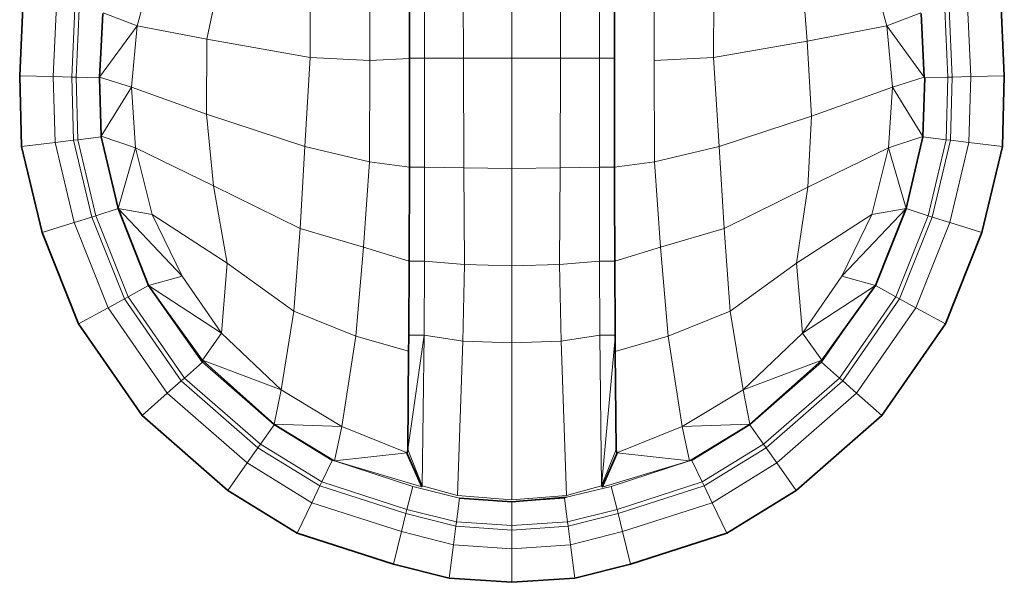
# Model space of a CAD drawing. Header units: inches. Extents: x 0 to 12.9, y 0 to 8.3.
# Tile 20 of 33: x 4.949 to 5.158, y 6.375 to 6.494. Entities that reach past the tile are written whole.
import ezdxf

# ---------------------------------------------------------------- set-up
doc = ezdxf.new("R2010")
doc.units = ezdxf.units.IN
doc.header["$MEASUREMENT"] = 0

# ---------------------------------------------------------------- blocks, each defined once
blk = doc.blocks.new('MODEL_0')
at = {"lineweight": 0}
for p, q in [((4.97358, 6.49306), (4.97768, 6.508)), ((4.97768, 6.508), (4.97358, 6.49306)), ((5.04278, 6.48623), (5.04271, 6.50662)), ((5.04271, 6.50662), (5.04278, 6.48623)), ((5.05306, 6.48624), (5.05306, 6.50686)), ((5.05306, 6.50686), (5.05306, 6.48624)), ((5.06341, 6.50662), (5.06333, 6.48623)), ((5.06333, 6.48623), (5.06341, 6.50662)), ((5.13255, 6.49306), (5.12845, 6.508)), ((5.12845, 6.508), (5.13255, 6.49306)), ((4.9883, 6.49022), (4.99175, 6.50633)), ((4.99175, 6.50633), (4.9883, 6.49022)), ((5.01026, 6.50501), (5.01028, 6.48634)), ((5.01028, 6.48634), (5.01026, 6.50501)), ((5.0229, 6.48572), (5.0229, 6.50446)), ((5.0229, 6.50446), (5.0229, 6.48572)), ((5.03131, 6.48623), (5.03131, 6.50523)), ((5.03131, 6.50523), (5.03131, 6.48623)), ((5.03453, 6.48623), (5.03453, 6.50639)), ((5.03453, 6.50639), (5.03453, 6.48623)), ((5.07159, 6.50639), (5.07159, 6.48623)), ((5.07159, 6.48623), (5.07159, 6.50639)), ((5.07481, 6.50523), (5.07481, 6.48623)), ((5.08322, 6.48572), (5.08322, 6.50446)), ((5.09584, 6.48634), (5.09586, 6.50501)), ((5.09586, 6.50501), (5.09584, 6.48634)), ((5.11566, 6.48984), (5.11436, 6.50633)), ((5.11436, 6.50633), (5.11566, 6.48984)), ((4.94935, 6.49874), (4.94862, 6.48246)), ((4.94862, 6.48246), (4.94935, 6.49874)), ((5.1575, 6.48246), (5.15677, 6.49874)), ((5.15677, 6.49874), (5.1575, 6.48246)), ((4.95572, 6.4823), (4.9564, 6.49747)), ((4.9564, 6.49747), (4.95572, 6.4823)), ((4.95966, 6.48221), (4.96031, 6.49677)), ((4.96031, 6.49677), (4.95966, 6.48221)), ((4.96058, 6.4822), (4.96122, 6.4966)), ((4.96122, 6.4966), (4.96058, 6.4822)), ((5.1449, 6.4966), (5.14554, 6.4822)), ((5.14554, 6.4822), (5.1449, 6.4966)), ((5.14581, 6.49677), (5.14646, 6.48221)), ((5.14646, 6.48221), (5.14581, 6.49677)), ((5.14972, 6.49747), (5.1504, 6.4823)), ((5.1504, 6.4823), (5.14972, 6.49747)), ((4.96586, 6.48738), (4.96623, 6.4957)), ((4.96623, 6.4957), (4.96586, 6.48738)), ((4.97358, 6.49306), (4.96632, 6.49587)), ((4.96632, 6.49587), (4.97358, 6.49306)), ((5.13255, 6.49306), (5.13981, 6.49587)), ((5.13981, 6.49587), (5.13255, 6.49306)), ((5.13989, 6.4957), (5.14053, 6.48219)), ((5.14053, 6.48219), (5.13989, 6.4957)), ((4.96558, 6.48219), (4.97358, 6.49306)), ((4.97358, 6.49306), (4.96558, 6.48219)), ((4.97235, 6.48004), (4.97358, 6.49306)), ((4.97358, 6.49306), (4.97235, 6.48004)), ((4.97358, 6.49306), (4.9883, 6.49022)), ((4.9883, 6.49022), (4.97358, 6.49306)), ((5.13255, 6.49306), (5.11566, 6.48984)), ((5.11566, 6.48984), (5.13255, 6.49306)), ((5.14053, 6.48219), (5.13255, 6.49306)), ((5.13255, 6.49306), (5.13377, 6.48004)), ((5.13377, 6.48004), (5.13255, 6.49306)), ((5.13255, 6.49306), (5.14053, 6.48219)), ((4.98828, 6.47432), (4.9883, 6.49022)), ((4.9883, 6.49022), (4.98828, 6.47432)), ((4.9883, 6.49022), (5.01028, 6.48634)), ((5.01028, 6.48634), (4.9883, 6.49022)), ((5.11566, 6.48984), (5.09584, 6.48634)), ((5.09584, 6.48634), (5.11566, 6.48984)), ((5.11566, 6.48984), (5.11662, 6.47392)), ((5.11662, 6.47392), (5.11566, 6.48984)), ((4.96558, 6.48219), (4.96586, 6.48738)), ((4.96586, 6.48738), (4.96558, 6.48219)), ((5.00913, 6.4675), (5.01028, 6.48634)), ((5.01028, 6.48634), (5.00913, 6.4675)), ((5.01028, 6.48634), (5.0229, 6.48572)), ((5.0229, 6.48572), (5.01028, 6.48634)), ((5.0229, 6.48572), (5.02285, 6.46424)), ((5.02285, 6.46424), (5.0229, 6.48572)), ((5.03131, 6.48614), (5.0229, 6.48572)), ((5.0229, 6.48572), (5.03131, 6.48614)), ((5.03453, 6.48623), (5.03131, 6.48623)), ((5.03131, 6.48614), (5.03131, 6.48623)), ((5.03131, 6.48623), (5.03453, 6.48623)), ((5.03131, 6.48623), (5.03131, 6.48614)), ((5.03131, 6.46308), (5.03131, 6.48614)), ((5.03131, 6.48614), (5.03131, 6.46308)), ((5.04278, 6.48623), (5.03453, 6.48623)), ((5.03453, 6.48623), (5.04278, 6.48623)), ((5.03453, 6.46308), (5.03453, 6.48623)), ((5.03453, 6.48623), (5.03453, 6.46308)), ((5.05306, 6.48624), (5.04278, 6.48623)), ((5.04278, 6.48623), (5.05306, 6.48624)), ((5.04286, 6.46295), (5.04278, 6.48623)), ((5.04278, 6.48623), (5.04286, 6.46295)), ((5.06333, 6.48623), (5.05306, 6.48624)), ((5.05306, 6.48624), (5.06333, 6.48623)), ((5.05306, 6.46281), (5.05306, 6.48624)), ((5.05306, 6.48624), (5.05306, 6.46281)), ((5.06325, 6.46295), (5.06333, 6.48623)), ((5.06333, 6.48623), (5.06325, 6.46295)), ((5.07159, 6.48623), (5.06333, 6.48623)), ((5.06333, 6.48623), (5.07159, 6.48623)), ((5.07481, 6.48623), (5.07159, 6.48623)), ((5.07159, 6.48623), (5.07159, 6.46308)), ((5.07159, 6.46308), (5.07159, 6.48623)), ((5.07159, 6.48623), (5.07481, 6.48623)), ((5.07481, 6.48623), (5.07481, 6.48614)), ((5.07481, 6.48614), (5.07484, 6.46307)), ((5.08322, 6.48572), (5.09584, 6.48634)), ((5.09584, 6.48634), (5.08322, 6.48572)), ((5.08328, 6.46424), (5.08322, 6.48572)), ((5.097, 6.4675), (5.09584, 6.48634)), ((5.09584, 6.48634), (5.097, 6.4675)), ((4.94862, 6.48246), (4.94904, 6.46747)), ((4.95572, 6.4823), (4.94862, 6.48246)), ((4.94904, 6.46747), (4.94862, 6.48246)), ((4.94862, 6.48246), (4.95572, 6.4823)), ((4.95612, 6.46833), (4.95572, 6.4823)), ((4.95572, 6.4823), (4.95966, 6.48221)), ((4.95966, 6.48221), (4.95572, 6.4823)), ((4.95572, 6.4823), (4.95612, 6.46833)), ((4.96004, 6.4688), (4.95966, 6.48221)), ((4.95966, 6.48221), (4.96058, 6.4822)), ((4.96058, 6.4822), (4.95966, 6.48221)), ((4.95966, 6.48221), (4.96004, 6.4688)), ((4.96558, 6.48208), (4.96058, 6.4822)), ((4.96095, 6.46891), (4.96058, 6.4822)), ((4.96058, 6.4822), (4.96558, 6.48208)), ((4.96058, 6.4822), (4.96095, 6.46891)), ((4.97235, 6.48004), (4.96558, 6.48219)), ((4.96558, 6.48219), (4.96558, 6.48208)), ((4.96558, 6.48208), (4.96558, 6.48219)), ((4.96558, 6.48219), (4.97235, 6.48004)), ((4.96558, 6.48208), (4.96594, 6.46967)), ((4.96594, 6.46967), (4.96558, 6.48208)), ((5.14053, 6.48219), (5.13377, 6.48004)), ((5.13377, 6.48004), (5.14053, 6.48219)), ((5.14023, 6.46961), (5.14061, 6.48208)), ((5.14061, 6.48208), (5.14023, 6.46961)), ((5.14061, 6.48208), (5.14053, 6.48219)), ((5.14053, 6.48219), (5.14061, 6.48208)), ((5.14554, 6.4822), (5.14061, 6.48208)), ((5.14061, 6.48208), (5.14554, 6.4822)), ((5.14554, 6.4822), (5.14517, 6.46891)), ((5.14517, 6.46891), (5.14554, 6.4822)), ((5.14554, 6.4822), (5.14646, 6.48221)), ((5.14646, 6.48221), (5.14554, 6.4822)), ((5.14646, 6.48221), (5.14609, 6.4688)), ((5.14609, 6.4688), (5.14646, 6.48221)), ((5.14646, 6.48221), (5.1504, 6.4823)), ((5.1504, 6.4823), (5.14646, 6.48221)), ((5.1504, 6.4823), (5.15001, 6.46833)), ((5.15001, 6.46833), (5.1504, 6.4823)), ((5.1504, 6.4823), (5.1575, 6.48246)), ((5.1575, 6.48246), (5.1504, 6.4823)), ((5.15709, 6.46747), (5.1575, 6.48246)), ((5.1575, 6.48246), (5.15709, 6.46747)), ((4.96594, 6.46967), (4.97235, 6.48004)), ((4.97235, 6.48004), (4.96594, 6.46967)), ((4.98828, 6.47432), (4.97235, 6.48004)), ((4.97235, 6.48004), (4.98828, 6.47432)), ((4.97321, 6.46722), (4.97235, 6.48004)), ((4.97235, 6.48004), (4.97321, 6.46722)), ((5.13377, 6.48004), (5.11662, 6.47392)), ((5.11662, 6.47392), (5.13377, 6.48004)), ((5.13377, 6.48004), (5.1329, 6.46722)), ((5.1329, 6.46722), (5.13377, 6.48004)), ((5.13377, 6.48004), (5.14023, 6.46961)), ((5.14023, 6.46961), (5.13377, 6.48004)), ((4.98973, 6.45912), (4.98828, 6.47432)), ((4.98828, 6.47432), (5.00913, 6.4675)), ((5.00913, 6.4675), (4.98828, 6.47432)), ((4.98828, 6.47432), (4.98973, 6.45912)), ((5.11662, 6.47392), (5.097, 6.4675)), ((5.097, 6.4675), (5.11662, 6.47392)), ((5.11662, 6.47392), (5.1158, 6.45883)), ((5.1158, 6.45883), (5.11662, 6.47392)), ((4.96095, 6.46891), (4.96591, 6.46952)), ((4.96591, 6.46952), (4.96095, 6.46891)), ((4.96591, 6.46952), (4.96594, 6.46967)), ((4.96594, 6.46967), (4.96591, 6.46952)), ((4.96948, 6.4543), (4.96591, 6.46952)), ((4.96591, 6.46952), (4.96948, 6.4543)), ((4.97321, 6.46722), (4.96594, 6.46967)), ((4.96594, 6.46967), (4.97321, 6.46722)), ((5.14023, 6.46961), (5.1329, 6.46722)), ((5.1329, 6.46722), (5.14023, 6.46961)), ((5.14021, 6.46952), (5.13665, 6.4543)), ((5.13665, 6.4543), (5.14021, 6.46952)), ((5.14023, 6.46961), (5.14021, 6.46952)), ((5.14021, 6.46952), (5.14023, 6.46961)), ((5.14021, 6.46952), (5.14517, 6.46891)), ((5.14517, 6.46891), (5.14021, 6.46952)), ((4.95612, 6.46833), (4.94904, 6.46747)), ((4.94904, 6.46747), (4.95612, 6.46833)), ((4.94904, 6.46747), (4.95338, 6.44923)), ((4.95338, 6.44923), (4.94904, 6.46747)), ((4.95612, 6.46833), (4.96004, 6.4688)), ((4.96004, 6.4688), (4.95612, 6.46833)), ((4.96017, 6.45133), (4.95612, 6.46833)), ((4.95612, 6.46833), (4.96017, 6.45133)), ((4.96004, 6.4688), (4.96095, 6.46891)), ((4.96095, 6.46891), (4.96004, 6.4688)), ((4.96392, 6.45249), (4.96004, 6.4688)), ((4.96004, 6.4688), (4.96392, 6.45249)), ((4.9648, 6.45277), (4.96095, 6.46891)), ((4.96095, 6.46891), (4.9648, 6.45277)), ((4.96948, 6.4543), (4.97321, 6.46722)), ((4.97321, 6.46722), (4.96948, 6.4543)), ((4.9767, 6.45306), (4.97321, 6.46722)), ((4.97321, 6.46722), (4.98973, 6.45912)), ((4.98973, 6.45912), (4.97321, 6.46722)), ((4.97321, 6.46722), (4.9767, 6.45306)), ((5.00809, 6.45007), (5.00913, 6.4675)), ((5.00913, 6.4675), (5.00809, 6.45007)), ((5.00913, 6.4675), (5.02285, 6.46424)), ((5.02285, 6.46424), (5.00913, 6.4675)), ((5.08328, 6.46424), (5.097, 6.4675)), ((5.097, 6.4675), (5.08328, 6.46424)), ((5.09804, 6.45007), (5.097, 6.4675)), ((5.097, 6.4675), (5.09804, 6.45007)), ((5.1158, 6.45883), (5.1329, 6.46722)), ((5.1329, 6.46722), (5.1158, 6.45883)), ((5.1329, 6.46722), (5.12943, 6.45306)), ((5.12943, 6.45306), (5.1329, 6.46722)), ((5.1329, 6.46722), (5.13665, 6.4543)), ((5.13665, 6.4543), (5.1329, 6.46722)), ((5.14517, 6.46891), (5.14132, 6.45276)), ((5.14132, 6.45276), (5.14517, 6.46891)), ((5.14609, 6.4688), (5.1422, 6.4525)), ((5.1422, 6.4525), (5.14609, 6.4688)), ((5.14517, 6.46891), (5.14609, 6.4688)), ((5.14609, 6.4688), (5.14517, 6.46891)), ((5.15001, 6.46833), (5.14596, 6.45133)), ((5.14596, 6.45133), (5.15001, 6.46833)), ((5.14609, 6.4688), (5.15001, 6.46833)), ((5.15001, 6.46833), (5.14609, 6.4688)), ((5.15001, 6.46833), (5.15709, 6.46747)), ((5.15709, 6.46747), (5.15001, 6.46833)), ((5.15274, 6.44923), (5.15709, 6.46747)), ((5.15709, 6.46747), (5.15274, 6.44923)), ((5.02155, 6.44612), (5.02285, 6.46424)), ((5.02285, 6.46424), (5.02155, 6.44612)), ((5.02285, 6.46424), (5.03131, 6.46308)), ((5.03131, 6.46308), (5.02285, 6.46424)), ((5.03128, 6.44315), (5.03131, 6.46308)), ((5.03131, 6.46308), (5.03128, 6.44315)), ((5.03131, 6.46308), (5.03453, 6.46308)), ((5.03453, 6.46308), (5.03131, 6.46308)), ((5.03447, 6.44315), (5.03453, 6.46308)), ((5.03453, 6.46308), (5.03447, 6.44315)), ((5.03453, 6.46308), (5.04286, 6.46295)), ((5.04286, 6.46295), (5.03453, 6.46308)), ((5.04296, 6.44244), (5.04286, 6.46295)), ((5.04286, 6.46295), (5.05306, 6.46281)), ((5.05306, 6.46281), (5.04286, 6.46295)), ((5.04286, 6.46295), (5.04296, 6.44244)), ((5.06325, 6.46295), (5.05306, 6.46281)), ((5.05306, 6.46281), (5.06325, 6.46295)), ((5.05306, 6.44219), (5.05306, 6.46281)), ((5.05306, 6.46281), (5.05306, 6.44219)), ((5.06325, 6.46295), (5.06316, 6.44244)), ((5.06316, 6.44244), (5.06325, 6.46295)), ((5.07159, 6.46308), (5.06325, 6.46295)), ((5.06325, 6.46295), (5.07159, 6.46308)), ((5.07159, 6.46308), (5.07166, 6.44315)), ((5.07484, 6.46307), (5.07159, 6.46308)), ((5.07166, 6.44315), (5.07159, 6.46308)), ((5.07159, 6.46308), (5.07484, 6.46307)), ((5.07482, 6.45813), (5.07484, 6.46307)), ((5.07484, 6.46307), (5.07482, 6.45813)), ((5.07484, 6.46307), (5.08328, 6.46424)), ((5.08457, 6.44612), (5.08328, 6.46424)), ((5.08328, 6.46424), (5.08457, 6.44612)), ((5.00809, 6.45007), (4.98973, 6.45912)), ((4.99267, 6.44269), (4.98973, 6.45912)), ((4.98973, 6.45912), (5.00809, 6.45007)), ((4.98973, 6.45912), (4.99267, 6.44269)), ((5.1158, 6.45883), (5.09804, 6.45007)), ((5.09804, 6.45007), (5.1158, 6.45883)), ((5.1158, 6.45883), (5.11345, 6.44269)), ((5.11345, 6.44269), (5.1158, 6.45883)), ((5.07487, 6.44315), (5.07482, 6.45813)), ((5.07482, 6.45813), (5.07487, 6.44315)), ((4.96017, 6.45133), (4.96392, 6.45249)), ((4.96392, 6.45249), (4.96017, 6.45133)), ((4.96392, 6.45249), (4.9648, 6.45277)), ((4.9648, 6.45277), (4.96392, 6.45249)), ((4.97083, 6.43515), (4.96392, 6.45249)), ((4.96392, 6.45249), (4.97083, 6.43515)), ((4.9648, 6.45277), (4.96948, 6.4543)), ((4.96948, 6.4543), (4.9648, 6.45277)), ((4.97164, 6.43558), (4.9648, 6.45277)), ((4.9648, 6.45277), (4.97164, 6.43558)), ((4.98312, 6.43998), (4.96948, 6.4543)), ((4.96948, 6.4543), (4.9767, 6.45306)), ((4.97595, 6.43796), (4.96948, 6.4543)), ((4.96948, 6.4543), (4.98312, 6.43998)), ((4.96948, 6.4543), (4.97595, 6.43796)), ((4.9767, 6.45306), (4.96948, 6.4543)), ((4.98312, 6.43998), (4.9767, 6.45306)), ((4.9767, 6.45306), (4.99267, 6.44269)), ((4.9767, 6.45306), (4.98312, 6.43998)), ((4.99267, 6.44269), (4.9767, 6.45306)), ((5.11345, 6.44269), (5.12943, 6.45306)), ((5.12943, 6.45306), (5.11345, 6.44269)), ((5.13665, 6.4543), (5.12301, 6.43998)), ((5.12301, 6.43998), (5.13665, 6.4543)), ((5.12943, 6.45306), (5.12301, 6.43998)), ((5.12301, 6.43998), (5.12943, 6.45306)), ((5.12943, 6.45306), (5.13665, 6.4543)), ((5.13665, 6.4543), (5.12943, 6.45306)), ((5.13665, 6.4543), (5.13018, 6.43796)), ((5.13018, 6.43796), (5.13665, 6.4543)), ((5.14132, 6.45276), (5.13449, 6.43558)), ((5.13449, 6.43558), (5.14132, 6.45276)), ((5.1422, 6.4525), (5.13529, 6.43515)), ((5.13529, 6.43515), (5.1422, 6.4525)), ((5.13665, 6.4543), (5.14132, 6.45276)), ((5.14132, 6.45276), (5.13665, 6.4543)), ((5.14132, 6.45276), (5.1422, 6.4525)), ((5.1422, 6.4525), (5.14132, 6.45276)), ((5.1422, 6.4525), (5.14596, 6.45133)), ((5.14596, 6.45133), (5.1422, 6.4525)), ((4.96017, 6.45133), (4.95338, 6.44923)), ((4.95338, 6.44923), (4.96017, 6.45133)), ((4.96736, 6.43325), (4.96017, 6.45133)), ((4.96017, 6.45133), (4.96736, 6.43325)), ((5.14596, 6.45133), (5.13876, 6.43325)), ((5.13876, 6.43325), (5.14596, 6.45133)), ((5.14596, 6.45133), (5.15274, 6.44923)), ((5.15274, 6.44923), (5.14596, 6.45133)), ((4.95338, 6.44923), (4.96111, 6.42983)), ((4.96111, 6.42983), (4.95338, 6.44923)), ((5.00677, 6.43252), (5.00809, 6.45007)), ((5.00809, 6.45007), (5.00677, 6.43252)), ((5.02155, 6.44612), (5.00809, 6.45007)), ((5.00809, 6.45007), (5.02155, 6.44612)), ((5.09804, 6.45007), (5.08457, 6.44612)), ((5.08457, 6.44612), (5.09804, 6.45007)), ((5.09804, 6.45007), (5.09936, 6.43252)), ((5.09936, 6.43252), (5.09804, 6.45007)), ((5.14502, 6.42983), (5.15274, 6.44923)), ((5.15274, 6.44923), (5.14502, 6.42983)), ((5.01993, 6.42727), (5.02155, 6.44612)), ((5.02155, 6.44612), (5.01993, 6.42727)), ((5.02155, 6.44612), (5.03128, 6.44315)), ((5.03128, 6.44315), (5.02155, 6.44612)), ((5.08457, 6.44612), (5.07487, 6.44315)), ((5.07487, 6.44315), (5.08457, 6.44612)), ((5.08619, 6.42727), (5.08457, 6.44612)), ((5.08457, 6.44612), (5.08619, 6.42727)), ((4.99142, 6.42788), (4.99267, 6.44269)), ((4.99267, 6.44269), (4.99142, 6.42788)), ((4.99267, 6.44269), (5.00677, 6.43252)), ((5.00677, 6.43252), (4.99267, 6.44269)), ((5.03118, 6.42743), (5.03128, 6.44315)), ((5.03128, 6.44315), (5.03118, 6.42743)), ((5.03128, 6.44315), (5.03447, 6.44315)), ((5.03447, 6.44315), (5.03128, 6.44315)), ((5.0344, 6.42743), (5.03447, 6.44315)), ((5.03447, 6.44315), (5.0344, 6.42743)), ((5.04296, 6.44244), (5.03447, 6.44315)), ((5.03447, 6.44315), (5.04296, 6.44244)), ((5.04265, 6.42619), (5.04296, 6.44244)), ((5.04296, 6.44244), (5.04265, 6.42619)), ((5.05306, 6.44219), (5.04296, 6.44244)), ((5.04296, 6.44244), (5.05306, 6.44219)), ((5.06316, 6.44244), (5.05306, 6.44219)), ((5.05306, 6.44219), (5.06316, 6.44244)), ((5.05306, 6.42584), (5.05306, 6.44219)), ((5.05306, 6.44219), (5.05306, 6.42584)), ((5.07166, 6.44315), (5.06316, 6.44244)), ((5.06316, 6.44244), (5.07166, 6.44315)), ((5.06316, 6.44244), (5.06347, 6.42619)), ((5.06347, 6.42619), (5.06316, 6.44244)), ((5.07487, 6.44315), (5.07166, 6.44315)), ((5.07166, 6.44315), (5.07487, 6.44315)), ((5.07172, 6.42743), (5.07166, 6.44315)), ((5.07166, 6.44315), (5.07172, 6.42743)), ((5.07487, 6.44315), (5.07493, 6.42743)), ((5.07493, 6.42743), (5.07487, 6.44315)), ((5.09936, 6.43252), (5.11345, 6.44269)), ((5.11345, 6.44269), (5.09936, 6.43252)), ((5.11345, 6.44269), (5.11471, 6.42788)), ((5.11471, 6.42788), (5.11345, 6.44269)), ((4.97595, 6.43796), (4.98312, 6.43998)), ((4.98312, 6.43998), (4.97595, 6.43796)), ((4.99142, 6.42788), (4.98312, 6.43998)), ((4.98312, 6.43998), (4.99142, 6.42788)), ((5.12301, 6.43998), (5.11471, 6.42788)), ((5.11471, 6.42788), (5.12301, 6.43998)), ((5.12301, 6.43998), (5.13018, 6.43796)), ((5.13018, 6.43796), (5.12301, 6.43998)), ((4.97595, 6.43796), (4.97164, 6.43558)), ((4.97164, 6.43558), (4.97595, 6.43796)), ((4.99142, 6.42788), (4.97595, 6.43796)), ((4.97595, 6.43796), (4.99142, 6.42788)), ((4.98737, 6.42217), (4.97595, 6.43796)), ((4.97595, 6.43796), (4.98738, 6.42172)), ((5.13018, 6.43796), (5.11471, 6.42788)), ((5.11471, 6.42788), (5.13018, 6.43796)), ((5.13018, 6.43796), (5.12584, 6.43196)), ((5.12584, 6.43196), (5.13018, 6.43796)), ((5.13449, 6.43558), (5.13018, 6.43796)), ((5.13018, 6.43796), (5.13449, 6.43558)), ((4.97083, 6.43515), (4.97164, 6.43558)), ((4.97164, 6.43558), (4.97083, 6.43515)), ((4.98359, 6.41835), (4.97164, 6.43558)), ((4.97164, 6.43558), (4.98359, 6.41835)), ((5.13449, 6.43558), (5.12253, 6.41835)), ((5.12253, 6.41835), (5.13449, 6.43558)), ((5.13449, 6.43558), (5.13529, 6.43515)), ((5.13529, 6.43515), (5.13449, 6.43558)), ((4.96736, 6.43325), (4.97083, 6.43515)), ((4.97083, 6.43515), (4.96736, 6.43325)), ((4.9829, 6.41774), (4.97083, 6.43515)), ((4.97083, 6.43515), (4.9829, 6.41774)), ((5.13529, 6.43515), (5.12322, 6.41774)), ((5.12322, 6.41774), (5.13529, 6.43515)), ((5.13529, 6.43515), (5.13876, 6.43325)), ((5.13876, 6.43325), (5.13529, 6.43515)), ((4.96736, 6.43325), (4.96111, 6.42983)), ((4.96111, 6.42983), (4.96736, 6.43325)), ((4.97994, 6.41511), (4.96736, 6.43325)), ((4.96736, 6.43325), (4.97994, 6.41511)), ((5.00406, 6.41588), (5.00677, 6.43252)), ((5.00677, 6.43252), (5.00406, 6.41588)), ((5.01993, 6.42727), (5.00677, 6.43252)), ((5.00677, 6.43252), (5.01993, 6.42727)), ((5.09936, 6.43252), (5.08619, 6.42727)), ((5.08619, 6.42727), (5.09936, 6.43252)), ((5.09936, 6.43252), (5.10207, 6.41588)), ((5.10207, 6.41588), (5.09936, 6.43252)), ((5.11874, 6.42172), (5.12584, 6.43196)), ((5.12584, 6.43196), (5.11876, 6.42217)), ((5.13876, 6.43325), (5.12618, 6.41511)), ((5.12618, 6.41511), (5.13876, 6.43325)), ((5.13876, 6.43325), (5.14502, 6.42983)), ((5.14502, 6.42983), (5.13876, 6.43325)), ((4.96111, 6.42983), (4.97461, 6.41037)), ((4.97461, 6.41037), (4.96111, 6.42983)), ((5.13152, 6.41037), (5.14502, 6.42983)), ((5.14502, 6.42983), (5.13152, 6.41037)), ((4.98737, 6.42217), (4.99142, 6.42788)), ((4.99142, 6.42788), (4.98737, 6.42217)), ((5.00406, 6.41588), (4.99142, 6.42788)), ((4.99142, 6.42788), (5.00406, 6.41588)), ((5.01993, 6.42727), (5.01694, 6.40805)), ((5.01694, 6.40805), (5.01993, 6.42727)), ((5.03113, 6.42402), (5.01993, 6.42727)), ((5.01993, 6.42727), (5.03113, 6.42402)), ((5.03093, 6.40322), (5.0344, 6.42743)), ((5.0344, 6.42743), (5.03093, 6.40322)), ((5.0344, 6.42743), (5.03118, 6.42743)), ((5.03118, 6.42743), (5.03118, 6.42689)), ((5.03118, 6.42689), (5.03118, 6.42743)), ((5.03118, 6.42743), (5.0344, 6.42743)), ((5.03404, 6.39547), (5.0344, 6.42743)), ((5.0344, 6.42743), (5.03404, 6.39547)), ((5.0344, 6.42743), (5.04265, 6.42619)), ((5.04265, 6.42619), (5.0344, 6.42743)), ((5.07172, 6.42743), (5.06347, 6.42619)), ((5.06347, 6.42619), (5.07172, 6.42743)), ((5.07493, 6.42743), (5.07172, 6.42743)), ((5.07208, 6.39547), (5.07172, 6.42743)), ((5.07172, 6.42743), (5.07493, 6.42743)), ((5.07172, 6.42743), (5.07208, 6.39547)), ((5.07493, 6.4269), (5.07493, 6.42743)), ((5.07493, 6.42743), (5.07493, 6.4269)), ((5.07497, 6.42401), (5.08619, 6.42727)), ((5.08619, 6.42727), (5.07497, 6.42401)), ((5.08918, 6.40805), (5.08619, 6.42727)), ((5.08619, 6.42727), (5.08918, 6.40805)), ((5.11471, 6.42788), (5.10207, 6.41588)), ((5.10207, 6.41588), (5.11471, 6.42788)), ((5.11471, 6.42788), (5.11876, 6.42217)), ((5.11876, 6.42217), (5.11471, 6.42788)), ((5.03118, 6.42689), (5.03113, 6.42402)), ((5.03113, 6.42402), (5.03118, 6.42689)), ((5.04153, 6.3934), (5.04265, 6.42619)), ((5.04265, 6.42619), (5.04153, 6.3934)), ((5.04265, 6.42619), (5.05306, 6.42584)), ((5.05306, 6.42584), (5.04265, 6.42619)), ((5.06347, 6.42619), (5.05306, 6.42584)), ((5.05306, 6.42584), (5.06347, 6.42619)), ((5.05306, 6.39249), (5.05306, 6.42584)), ((5.05306, 6.42584), (5.05306, 6.39249)), ((5.06459, 6.3934), (5.06347, 6.42619)), ((5.06347, 6.42619), (5.06459, 6.3934)), ((5.07493, 6.4269), (5.07208, 6.39547)), ((5.07208, 6.39547), (5.07493, 6.4269)), ((5.07497, 6.42401), (5.07493, 6.4269)), ((5.07493, 6.4269), (5.07497, 6.42401)), ((5.03093, 6.40322), (5.03113, 6.42402)), ((5.03113, 6.42402), (5.03093, 6.40322)), ((5.07519, 6.40322), (5.07497, 6.42401)), ((5.07497, 6.42401), (5.07519, 6.40322)), ((4.98359, 6.41835), (4.98738, 6.42172)), ((4.98738, 6.42172), (4.98359, 6.41835)), ((5.00406, 6.41588), (4.98737, 6.42217)), ((5.00261, 6.40854), (4.98737, 6.42217)), ((4.98737, 6.42217), (5.00406, 6.41588)), ((4.98738, 6.42172), (5.0026, 6.40845)), ((5.11876, 6.42217), (5.10207, 6.41588)), ((5.10207, 6.41588), (5.11876, 6.42217)), ((5.11876, 6.42217), (5.10351, 6.40854)), ((5.10352, 6.40845), (5.11874, 6.42172)), ((5.11874, 6.42172), (5.12253, 6.41835)), ((5.12253, 6.41835), (5.11874, 6.42172)), ((4.97994, 6.41511), (4.9829, 6.41774)), ((4.9829, 6.41774), (4.97994, 6.41511)), ((4.9829, 6.41774), (4.98359, 6.41835)), ((4.98359, 6.41835), (4.9829, 6.41774)), ((4.99916, 6.40356), (4.9829, 6.41774)), ((4.9829, 6.41774), (4.99916, 6.40356)), ((4.99969, 6.4043), (4.98359, 6.41835)), ((4.98359, 6.41835), (4.99969, 6.4043)), ((5.12253, 6.41835), (5.10643, 6.40431)), ((5.10643, 6.40431), (5.12253, 6.41835)), ((5.12322, 6.41774), (5.10696, 6.40356)), ((5.10696, 6.40356), (5.12322, 6.41774)), ((5.12253, 6.41835), (5.12288, 6.41804)), ((5.12288, 6.41804), (5.12253, 6.41835)), ((5.12288, 6.41804), (5.12322, 6.41774)), ((5.12322, 6.41774), (5.12288, 6.41804)), ((5.12322, 6.41774), (5.12618, 6.41511)), ((5.12618, 6.41511), (5.12322, 6.41774)), ((4.97994, 6.41511), (4.97461, 6.41037)), ((4.97461, 6.41037), (4.97994, 6.41511)), ((4.99688, 6.40033), (4.97994, 6.41511)), ((4.97994, 6.41511), (4.99688, 6.40033)), ((5.00261, 6.40854), (5.00406, 6.41588)), ((5.00406, 6.41588), (5.00261, 6.40854)), ((5.01694, 6.40805), (5.00406, 6.41588)), ((5.00406, 6.41588), (5.01694, 6.40805)), ((5.10207, 6.41588), (5.08918, 6.40805)), ((5.08918, 6.40805), (5.10207, 6.41588)), ((5.10207, 6.41588), (5.10351, 6.40854)), ((5.10351, 6.40854), (5.10207, 6.41588)), ((5.12618, 6.41511), (5.10923, 6.40033)), ((5.10923, 6.40033), (5.12618, 6.41511)), ((5.12618, 6.41511), (5.13152, 6.41037)), ((5.13152, 6.41037), (5.12618, 6.41511)), ((4.97461, 6.41037), (4.99279, 6.39451)), ((4.99279, 6.39451), (4.97461, 6.41037)), ((5.0026, 6.40845), (4.99969, 6.4043)), ((4.99969, 6.4043), (5.0026, 6.40845)), ((5.0026, 6.40845), (5.01492, 6.40087)), ((5.01694, 6.40805), (5.00261, 6.40854)), ((5.01542, 6.40081), (5.00261, 6.40854)), ((5.00261, 6.40854), (5.01694, 6.40805)), ((5.10351, 6.40854), (5.08918, 6.40805)), ((5.08918, 6.40805), (5.10351, 6.40854)), ((5.10351, 6.40854), (5.09071, 6.40081)), ((5.09121, 6.40087), (5.10352, 6.40845)), ((5.10643, 6.40431), (5.10352, 6.40845)), ((5.10352, 6.40845), (5.10643, 6.40431)), ((5.11333, 6.39451), (5.13152, 6.41037)), ((5.13152, 6.41037), (5.11333, 6.39451)), ((5.01694, 6.40805), (5.01542, 6.40081)), ((5.01542, 6.40081), (5.01694, 6.40805)), ((5.03082, 6.40247), (5.01694, 6.40805)), ((5.01694, 6.40805), (5.03082, 6.40247)), ((5.08918, 6.40805), (5.07532, 6.40248)), ((5.07532, 6.40248), (5.08918, 6.40805)), ((5.09071, 6.40081), (5.08918, 6.40805)), ((5.08918, 6.40805), (5.09071, 6.40081)), ((4.99916, 6.40356), (4.99969, 6.4043)), ((4.99969, 6.4043), (4.99916, 6.40356)), ((5.01271, 6.39631), (4.99969, 6.4043)), ((4.99969, 6.4043), (5.01271, 6.39631)), ((5.10643, 6.40431), (5.09341, 6.3963)), ((5.09341, 6.3963), (5.10643, 6.40431)), ((5.10643, 6.40431), (5.10696, 6.40356)), ((5.10696, 6.40356), (5.10643, 6.40431)), ((4.99688, 6.40033), (4.99916, 6.40356)), ((4.99916, 6.40356), (4.99688, 6.40033)), ((5.01231, 6.39548), (4.99916, 6.40356)), ((4.99916, 6.40356), (5.01231, 6.39548)), ((5.01542, 6.40081), (5.03082, 6.40247)), ((5.03082, 6.40247), (5.01542, 6.40081)), ((5.03082, 6.40247), (5.0308, 6.40224)), ((5.0308, 6.40224), (5.03393, 6.39526)), ((5.03093, 6.40322), (5.03082, 6.40247)), ((5.03404, 6.39547), (5.03093, 6.40322)), ((5.07519, 6.40322), (5.07208, 6.39547)), ((5.07222, 6.39519), (5.07532, 6.40224)), ((5.07532, 6.40248), (5.07519, 6.40322)), ((5.07532, 6.40224), (5.07532, 6.40248)), ((5.07532, 6.40248), (5.09071, 6.40081)), ((5.09071, 6.40081), (5.07532, 6.40248)), ((5.10696, 6.40356), (5.09381, 6.39548)), ((5.09381, 6.39548), (5.10696, 6.40356)), ((5.10696, 6.40356), (5.10923, 6.40033)), ((5.10923, 6.40033), (5.10696, 6.40356)), ((4.99688, 6.40033), (4.99279, 6.39451)), ((4.99279, 6.39451), (4.99688, 6.40033)), ((5.01059, 6.39191), (4.99688, 6.40033)), ((4.99688, 6.40033), (5.01059, 6.39191)), ((5.01271, 6.39631), (5.01492, 6.40087)), ((5.01492, 6.40087), (5.01271, 6.39631)), ((5.01492, 6.40087), (5.01542, 6.40081)), ((5.01542, 6.40081), (5.03199, 6.39535)), ((5.03393, 6.39526), (5.01542, 6.40081)), ((5.09071, 6.40081), (5.07222, 6.39519)), ((5.07413, 6.39535), (5.09071, 6.40081)), ((5.09071, 6.40081), (5.09121, 6.40087)), ((5.09121, 6.40087), (5.09341, 6.3963)), ((5.09341, 6.3963), (5.09121, 6.40087)), ((5.10923, 6.40033), (5.09553, 6.39191)), ((5.09553, 6.39191), (5.10923, 6.40033)), ((5.10923, 6.40033), (5.11333, 6.39451)), ((5.11333, 6.39451), (5.10923, 6.40033)), ((5.01231, 6.39548), (5.01271, 6.39631)), ((5.01271, 6.39631), (5.01231, 6.39548)), ((5.03078, 6.39047), (5.01271, 6.39631)), ((5.01271, 6.39631), (5.03078, 6.39047)), ((5.09341, 6.3963), (5.07535, 6.39047)), ((5.07535, 6.39047), (5.09341, 6.3963)), ((5.09341, 6.3963), (5.09361, 6.39589)), ((5.09361, 6.39589), (5.09341, 6.3963)), ((5.09361, 6.39589), (5.09381, 6.39548)), ((5.09381, 6.39548), (5.09361, 6.39589)), ((4.99279, 6.39451), (5.00749, 6.38547)), ((5.00749, 6.38547), (4.99279, 6.39451)), ((5.01059, 6.39191), (5.01231, 6.39548)), ((5.01231, 6.39548), (5.01059, 6.39191)), ((5.03055, 6.38958), (5.01231, 6.39548)), ((5.01231, 6.39548), (5.03055, 6.38958)), ((5.03199, 6.39535), (5.03078, 6.39047)), ((5.03078, 6.39047), (5.03199, 6.39535)), ((5.03199, 6.39535), (5.0419, 6.39287)), ((5.04153, 6.3934), (5.03404, 6.39547)), ((5.07208, 6.39547), (5.06459, 6.3934)), ((5.06459, 6.39309), (5.07413, 6.39535)), ((5.07535, 6.39047), (5.07413, 6.39535)), ((5.07413, 6.39535), (5.07535, 6.39047)), ((5.09381, 6.39548), (5.07557, 6.38958)), ((5.07557, 6.38958), (5.09381, 6.39548)), ((5.09381, 6.39548), (5.09553, 6.39191)), ((5.09553, 6.39191), (5.09381, 6.39548)), ((5.09862, 6.38547), (5.11333, 6.39451)), ((5.11333, 6.39451), (5.09862, 6.38547)), ((5.01059, 6.39191), (5.00749, 6.38547)), ((5.00749, 6.38547), (5.01059, 6.39191)), ((5.02961, 6.38576), (5.01059, 6.39191)), ((5.01059, 6.39191), (5.02961, 6.38576)), ((5.04126, 6.38784), (5.0419, 6.39287)), ((5.0419, 6.39287), (5.04126, 6.38784)), ((5.05306, 6.39249), (5.04153, 6.3934)), ((5.0419, 6.39287), (5.05306, 6.39212)), ((5.06459, 6.3934), (5.05306, 6.39249)), ((5.05306, 6.39212), (5.06422, 6.39287)), ((5.05306, 6.38704), (5.05306, 6.39212)), ((5.05306, 6.39212), (5.05306, 6.38704)), ((5.06422, 6.39287), (5.06459, 6.39309)), ((5.06486, 6.38784), (5.06422, 6.39287)), ((5.06422, 6.39287), (5.06486, 6.38784)), ((5.09553, 6.39191), (5.07652, 6.38576)), ((5.07652, 6.38576), (5.09553, 6.39191)), ((5.09553, 6.39191), (5.09862, 6.38547)), ((5.09862, 6.38547), (5.09553, 6.39191)), ((5.02961, 6.38576), (5.03055, 6.38958)), ((5.03055, 6.38958), (5.02961, 6.38576)), ((5.03055, 6.38958), (5.03078, 6.39047)), ((5.03078, 6.39047), (5.03055, 6.38958)), ((5.04114, 6.38692), (5.03055, 6.38958)), ((5.03055, 6.38958), (5.04114, 6.38692)), ((5.04126, 6.38784), (5.03078, 6.39047)), ((5.03078, 6.39047), (5.04126, 6.38784)), ((5.07535, 6.39047), (5.06486, 6.38784)), ((5.06486, 6.38784), (5.07535, 6.39047)), ((5.07557, 6.38958), (5.06498, 6.38692)), ((5.06498, 6.38692), (5.07557, 6.38958)), ((5.07535, 6.39047), (5.07557, 6.38958)), ((5.07557, 6.38958), (5.07535, 6.39047)), ((5.07557, 6.38958), (5.07652, 6.38576)), ((5.07652, 6.38576), (5.07557, 6.38958)), ((5.04114, 6.38692), (5.04126, 6.38784)), ((5.04126, 6.38784), (5.04114, 6.38692)), ((5.05306, 6.38704), (5.04126, 6.38784)), ((5.04126, 6.38784), (5.05306, 6.38704)), ((5.06486, 6.38784), (5.05306, 6.38704)), ((5.05306, 6.38704), (5.06486, 6.38784)), ((5.06486, 6.38784), (5.06498, 6.38692)), ((5.06498, 6.38692), (5.06486, 6.38784)), ((5.00749, 6.38547), (5.02789, 6.37888)), ((5.02789, 6.37888), (5.00749, 6.38547)), ((5.02961, 6.38576), (5.02789, 6.37888)), ((5.02789, 6.37888), (5.02961, 6.38576)), ((5.04064, 6.38299), (5.02961, 6.38576)), ((5.02961, 6.38576), (5.04064, 6.38299)), ((5.04064, 6.38299), (5.04114, 6.38692)), ((5.04114, 6.38692), (5.04064, 6.38299)), ((5.05306, 6.38611), (5.04114, 6.38692)), ((5.04114, 6.38692), (5.05306, 6.38611)), ((5.05306, 6.38611), (5.05306, 6.38704)), ((5.05306, 6.38704), (5.05306, 6.38611)), ((5.06498, 6.38692), (5.05306, 6.38611)), ((5.05306, 6.38611), (5.06498, 6.38692)), ((5.05306, 6.38215), (5.05306, 6.38611)), ((5.05306, 6.38611), (5.05306, 6.38215)), ((5.06498, 6.38692), (5.06549, 6.38299)), ((5.06549, 6.38299), (5.06498, 6.38692)), ((5.07652, 6.38576), (5.06549, 6.38299)), ((5.06549, 6.38299), (5.07652, 6.38576)), ((5.07652, 6.38576), (5.07823, 6.37888)), ((5.07823, 6.37888), (5.07652, 6.38576)), ((5.07823, 6.37888), (5.09862, 6.38547)), ((5.09862, 6.38547), (5.07823, 6.37888)), ((5.04064, 6.38299), (5.03973, 6.3759)), ((5.03973, 6.3759), (5.04064, 6.38299)), ((5.05306, 6.38215), (5.04064, 6.38299)), ((5.04064, 6.38299), (5.05306, 6.38215)), ((5.06549, 6.38299), (5.05306, 6.38215)), ((5.05306, 6.38215), (5.06549, 6.38299)), ((5.05306, 6.37501), (5.05306, 6.38215)), ((5.05306, 6.38215), (5.05306, 6.37501)), ((5.06549, 6.38299), (5.06639, 6.3759)), ((5.06639, 6.3759), (5.06549, 6.38299)), ((5.02789, 6.37888), (5.03973, 6.3759)), ((5.03973, 6.3759), (5.02789, 6.37888)), ((5.06639, 6.3759), (5.07823, 6.37888)), ((5.07823, 6.37888), (5.06639, 6.3759)), ((5.03973, 6.3759), (5.05306, 6.37501)), ((5.05306, 6.37501), (5.03973, 6.3759)), ((5.05306, 6.37501), (5.06639, 6.3759)), ((5.06639, 6.3759), (5.05306, 6.37501))]:
    blk.add_line(p, q, dxfattribs=at).dxf.unprotected_set("ltscale", 0)
at = {"lineweight": 15}
for p, q in [((4.97358, 6.49306), (4.97768, 6.508)), ((5.12845, 6.508), (5.13255, 6.49306)), ((5.03453, 6.48623), (5.03453, 6.50639)), ((5.07159, 6.50639), (5.07159, 6.48623)), ((4.95572, 6.4823), (4.9564, 6.49747)), ((4.95966, 6.48221), (4.96031, 6.49677)), ((4.96058, 6.4822), (4.96122, 6.4966)), ((5.1449, 6.4966), (5.14554, 6.4822)), ((5.14581, 6.49677), (5.14646, 6.48221)), ((5.14972, 6.49747), (5.1504, 6.4823)), ((4.97235, 6.48004), (4.97358, 6.49306)), ((5.13255, 6.49306), (5.13377, 6.48004)), ((5.03453, 6.46308), (5.03453, 6.48623)), ((5.07159, 6.48623), (5.07159, 6.46308)), ((4.95612, 6.46833), (4.95572, 6.4823)), ((4.96004, 6.4688), (4.95966, 6.48221)), ((4.96095, 6.46891), (4.96058, 6.4822)), ((5.14554, 6.4822), (5.14517, 6.46891)), ((5.14646, 6.48221), (5.14609, 6.4688)), ((5.1504, 6.4823), (5.15001, 6.46833)), ((4.97321, 6.46722), (4.97235, 6.48004)), ((5.13377, 6.48004), (5.1329, 6.46722)), ((4.96017, 6.45133), (4.95612, 6.46833)), ((4.96392, 6.45249), (4.96004, 6.4688)), ((4.9648, 6.45277), (4.96095, 6.46891)), ((4.97321, 6.46722), (4.9767, 6.45306)), ((5.12943, 6.45306), (5.1329, 6.46722)), ((5.14517, 6.46891), (5.14132, 6.45276)), ((5.14609, 6.4688), (5.1422, 6.4525)), ((5.15001, 6.46833), (5.14596, 6.45133)), ((5.03447, 6.44315), (5.03453, 6.46308)), ((5.07159, 6.46308), (5.07166, 6.44315)), ((4.97083, 6.43515), (4.96392, 6.45249)), ((4.97164, 6.43558), (4.9648, 6.45277)), ((4.98312, 6.43998), (4.9767, 6.45306)), ((5.12943, 6.45306), (5.12301, 6.43998)), ((5.14132, 6.45276), (5.13449, 6.43558)), ((5.1422, 6.4525), (5.13529, 6.43515)), ((5.14132, 6.45276), (5.1422, 6.4525)), ((4.96736, 6.43325), (4.96017, 6.45133)), ((5.14596, 6.45133), (5.13876, 6.43325)), ((5.03447, 6.44315), (5.0344, 6.42743)), ((5.07172, 6.42743), (5.07166, 6.44315)), ((4.99142, 6.42788), (4.98312, 6.43998)), ((5.12301, 6.43998), (5.11471, 6.42788)), ((4.98737, 6.42217), (4.97595, 6.43796)), ((4.97083, 6.43515), (4.97164, 6.43558)), ((4.98359, 6.41835), (4.97164, 6.43558)), ((5.13449, 6.43558), (5.12253, 6.41835)), ((5.13449, 6.43558), (5.13529, 6.43515)), ((4.9829, 6.41774), (4.97083, 6.43515)), ((5.13529, 6.43515), (5.12322, 6.41774)), ((4.97994, 6.41511), (4.96736, 6.43325)), ((5.11874, 6.42172), (5.12584, 6.43196)), ((5.13876, 6.43325), (5.12618, 6.41511)), ((5.00406, 6.41588), (4.99142, 6.42788)), ((5.03404, 6.39547), (5.0344, 6.42743)), ((5.07172, 6.42743), (5.07208, 6.39547)), ((5.11471, 6.42788), (5.10207, 6.41588)), ((4.98737, 6.42217), (5.00261, 6.40854)), ((5.0026, 6.40845), (4.98738, 6.42172)), ((5.10351, 6.40854), (5.11876, 6.42217)), ((5.11874, 6.42172), (5.10352, 6.40845)), ((4.9829, 6.41774), (4.98359, 6.41835)), ((4.99916, 6.40356), (4.9829, 6.41774)), ((4.99969, 6.4043), (4.98359, 6.41835)), ((5.12253, 6.41835), (5.10643, 6.40431)), ((5.12322, 6.41774), (5.10696, 6.40356)), ((5.12253, 6.41835), (5.12288, 6.41804)), ((5.12288, 6.41804), (5.12322, 6.41774)), ((4.99688, 6.40033), (4.97994, 6.41511)), ((5.01694, 6.40805), (5.00406, 6.41588)), ((5.10207, 6.41588), (5.08918, 6.40805)), ((5.12618, 6.41511), (5.10923, 6.40033)), ((5.01492, 6.40087), (5.0026, 6.40845)), ((5.00261, 6.40854), (5.01542, 6.40081)), ((5.09071, 6.40081), (5.10351, 6.40854)), ((5.10352, 6.40845), (5.09121, 6.40087)), ((5.03082, 6.40247), (5.01694, 6.40805)), ((5.08918, 6.40805), (5.07532, 6.40248)), ((4.99916, 6.40356), (4.99969, 6.4043)), ((5.01271, 6.39631), (4.99969, 6.4043)), ((5.10643, 6.40431), (5.09341, 6.3963)), ((5.10696, 6.40356), (5.10643, 6.40431)), ((5.01231, 6.39548), (4.99916, 6.40356)), ((5.03404, 6.39547), (5.03093, 6.40322)), ((5.07519, 6.40322), (5.07208, 6.39547)), ((5.10696, 6.40356), (5.09381, 6.39548)), ((5.01059, 6.39191), (4.99688, 6.40033)), ((5.01542, 6.40081), (5.03393, 6.39526)), ((5.07222, 6.39519), (5.09071, 6.40081)), ((5.10923, 6.40033), (5.09553, 6.39191)), ((5.01231, 6.39548), (5.01271, 6.39631)), ((5.03078, 6.39047), (5.01271, 6.39631)), ((5.09341, 6.3963), (5.07535, 6.39047)), ((5.09361, 6.39589), (5.09341, 6.3963)), ((5.03055, 6.38958), (5.01231, 6.39548)), ((5.0419, 6.39287), (5.03199, 6.39535)), ((5.03393, 6.39526), (5.03404, 6.39547)), ((5.03404, 6.39547), (5.04153, 6.3934)), ((5.07208, 6.39547), (5.06459, 6.3934)), ((5.07208, 6.39547), (5.07222, 6.39519)), ((5.09381, 6.39548), (5.07557, 6.38958)), ((5.02961, 6.38576), (5.01059, 6.39191)), ((5.04153, 6.3934), (5.05306, 6.39249)), ((5.05306, 6.39249), (5.06459, 6.3934)), ((5.06422, 6.39287), (5.05306, 6.39212)), ((5.09553, 6.39191), (5.07652, 6.38576)), ((5.04114, 6.38692), (5.03055, 6.38958)), ((5.04126, 6.38784), (5.03078, 6.39047)), ((5.07535, 6.39047), (5.06486, 6.38784)), ((5.07557, 6.38958), (5.06498, 6.38692)), ((5.05306, 6.38704), (5.04126, 6.38784)), ((5.06486, 6.38784), (5.05306, 6.38704)), ((5.04064, 6.38299), (5.02961, 6.38576)), ((5.05306, 6.38611), (5.04114, 6.38692)), ((5.06498, 6.38692), (5.05306, 6.38611)), ((5.07652, 6.38576), (5.06549, 6.38299)), ((5.05306, 6.38215), (5.04064, 6.38299)), ((5.06549, 6.38299), (5.05306, 6.38215))]:
    blk.add_line(p, q, dxfattribs=at)
at = {"lineweight": 35}
for p, q in [((5.03131, 6.50523), (5.03131, 6.48623)), ((5.07481, 6.48623), (5.07481, 6.50523)), ((4.94935, 6.49874), (4.94862, 6.48246)), ((5.1575, 6.48246), (5.15677, 6.49874)), ((4.96586, 6.48738), (4.96623, 6.4957)), ((5.13989, 6.4957), (5.14053, 6.48219)), ((4.96586, 6.48738), (4.96558, 6.48219)), ((5.03131, 6.48623), (5.03131, 6.48614)), ((5.03131, 6.48614), (5.03131, 6.46308)), ((5.07484, 6.46307), (5.07481, 6.48623)), ((5.07481, 6.48614), (5.07481, 6.48623)), ((5.07481, 6.48614), (5.07484, 6.46307)), ((4.94862, 6.48246), (4.94904, 6.46747)), ((4.96558, 6.48208), (4.96558, 6.48219)), ((4.96594, 6.46967), (4.96558, 6.48208)), ((5.14023, 6.46961), (5.14061, 6.48208)), ((5.14061, 6.48208), (5.14053, 6.48219)), ((5.15709, 6.46747), (5.1575, 6.48246)), ((4.96594, 6.46967), (4.96591, 6.46952)), ((4.96591, 6.46952), (4.96948, 6.4543)), ((5.13665, 6.4543), (5.14021, 6.46952)), ((5.14021, 6.46952), (5.14023, 6.46961)), ((4.94904, 6.46747), (4.95338, 6.44923)), ((5.15274, 6.44923), (5.15709, 6.46747)), ((5.03128, 6.44315), (5.03131, 6.46308)), ((5.07484, 6.46307), (5.07482, 6.45813)), ((5.07487, 6.44315), (5.07482, 6.45813)), ((4.96948, 6.4543), (4.97595, 6.43796)), ((5.13018, 6.43796), (5.13665, 6.4543)), ((4.95338, 6.44923), (4.96111, 6.42983)), ((5.14502, 6.42983), (5.15274, 6.44923)), ((5.03118, 6.42743), (5.03128, 6.44315)), ((5.07487, 6.44315), (5.07493, 6.42743)), ((4.98738, 6.42172), (4.97595, 6.43796)), ((5.13018, 6.43796), (5.12584, 6.43196)), ((5.12584, 6.43196), (5.11876, 6.42217)), ((4.96111, 6.42983), (4.97461, 6.41037)), ((5.13152, 6.41037), (5.14502, 6.42983)), ((5.03118, 6.42689), (5.03118, 6.42743)), ((5.07493, 6.4269), (5.07493, 6.42743)), ((5.03118, 6.42689), (5.03113, 6.42402)), ((5.07497, 6.42401), (5.07493, 6.4269)), ((5.03113, 6.42402), (5.03093, 6.40322)), ((5.07497, 6.42401), (5.07519, 6.40322)), ((4.97461, 6.41037), (4.99279, 6.39451)), ((5.11333, 6.39451), (5.13152, 6.41037)), ((5.0308, 6.40224), (5.03082, 6.40247)), ((5.03393, 6.39526), (5.0308, 6.40224)), ((5.03093, 6.40322), (5.03082, 6.40247)), ((5.07222, 6.39519), (5.07532, 6.40224)), ((5.07532, 6.40248), (5.07519, 6.40322)), ((5.07532, 6.40224), (5.07532, 6.40248)), ((4.99279, 6.39451), (5.00749, 6.38547)), ((5.09862, 6.38547), (5.11333, 6.39451)), ((5.05306, 6.39212), (5.0419, 6.39287)), ((5.06459, 6.39309), (5.05306, 6.39212)), ((5.00749, 6.38547), (5.02789, 6.37888)), ((5.07823, 6.37888), (5.09862, 6.38547)), ((5.02789, 6.37888), (5.03973, 6.3759)), ((5.06639, 6.3759), (5.07823, 6.37888)), ((5.03973, 6.3759), (5.05306, 6.37501)), ((5.05306, 6.37501), (5.06639, 6.3759))]:
    blk.add_line(p, q, dxfattribs=at)
blk = doc.blocks.new('Page 1')
blk.add_blockref('MODEL_0', (0, 0))

msp = doc.modelspace()

# ---------------------------------------------------------------- block references
msp.add_blockref('Page 1', (0, 0))

doc.saveas('drawing.dxf')
